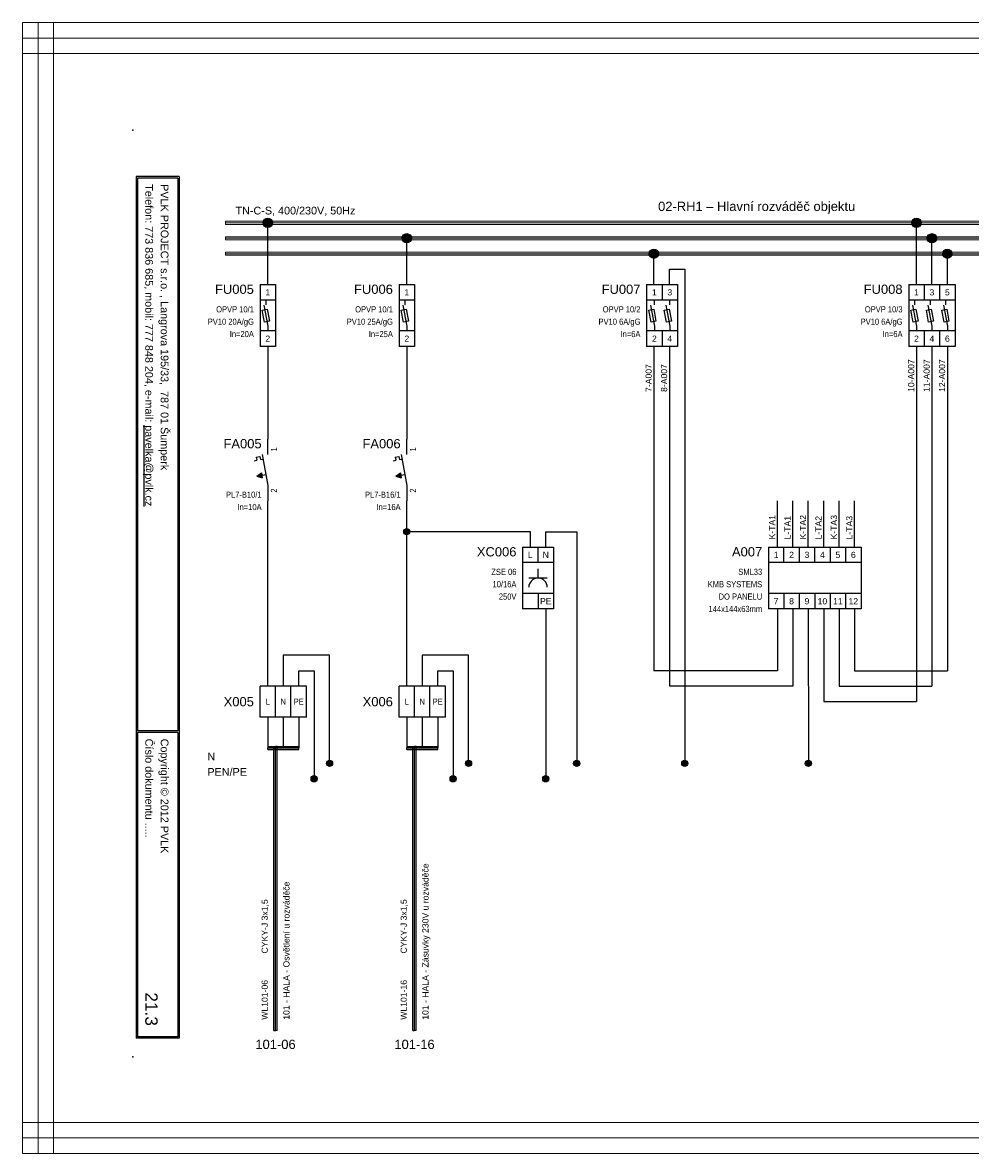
# Model space of a CAD drawing. Extents: x -721 to 7843, y 2912 to 4139.
# Tile 5 of 32: x 614 to 921, y 3359 to 3725. Entities that reach past the tile are written whole.
import ezdxf
from ezdxf.enums import TextEntityAlignment as Align

# ---------------------------------------------------------------- set-up
doc = ezdxf.new("R2010")
doc.units = 0
doc.header["$MEASUREMENT"] = 0
for name, color, linetype in [('1-KRESBA', 7, 'Continuous'), ('__Bílá', 7, 'Continuous'), ('__Oranžová', 30, 'Continuous'), ('__Rudá 010', 10, 'Continuous'), ('__Svmodrá', 4, 'Continuous'), ('__Vínová 220', 220, 'Continuous'), ('__Zelená', 3, 'Continuous'), ('__Černá 250', 7, 'Continuous')]:
    doc.layers.add(name, color=color, linetype=linetype)
doc.styles.add('Arial', font='arial.ttf')
doc.styles.add('GENERATED_STYLE_1', font='arial.ttf')

# ---------------------------------------------------------------- blocks, each defined once
blk = doc.blocks.new('BLK_Razítko_malé_pro_rozváděče')
at = {"layer": '__Bílá'}
for p, q in [((15, -1), (15, -20)), ((15, -1), (294, -1)), ((15.5, -1.5), (15.5, -19.5)), ((15.5, -1.5), (184.5, -1.5)), ((184.5, -1.5), (184.5, -19.5)), ((185, -1.5), (185, -19.5)), ((185, -1.5), (293.5, -1.5)), ((293.5, -19.5), (293.5, -1.5)), ((294, -20), (294, -1)), ((15, -20), (294, -20)), ((15.5, -19.5), (184.5, -19.5)), ((185, -19.5), (293.5, -19.5)), ((15, -405), (15, -419)), ((15, -405), (294, -405)), ((15.5, -405.5), (15.5, -418.5)), ((15.5, -405.5), (194.5, -405.5)), ((194.5, -405.5), (194.5, -418.5)), ((195, -405.5), (195, -418.5)), ((195, -405.5), (293.5, -405.5)), ((293.5, -405.5), (293.5, -418.5)), ((294, -405), (294, -419)), ((15, -419), (294, -419)), ((15.5, -418.5), (194.5, -418.5)), ((195, -418.5), (293.5, -418.5))]:
    blk.add_line(p, q, dxfattribs=at)
for p in [(0, 0), (300, 0), (0, -420), (300, -420)]:
    blk.add_point(p, dxfattribs=at)
at = {"layer": '__Bílá', "style": 'Arial'}
for s, height, p in [('-', 3, (38, -7)), ('Dokument', 2.5, (187, -7)), ('-', 3, (210.5, -7)), ('SO/PS', 2.5, (17.5, -12)), ('-', 3, (38, -12)), ('Vypracoval', 2.5, (187, -12)), ('-', 3, (210.5, -12)), ('Investor', 2.5, (17.5, -17)), ('Datum', 2.5, (187, -17)), ('-', 3, (38, -17)), ('-', 3, (210.5, -17)), ('PVLK PROJECT s.r.o. , Langrova 195/33,  787 01 Šumperk', 2.5, (17.5, -411)), ('Copyright © 2012 PVLK', 2.5, (197, -411)), ('Telefon: 773 836 685, mobil: 777 848 204, e-mail: %%Upavelka@pvlk.cz', 2.5, (17.5, -416)), ('Číslo dokumentu .....', 2.5, (197, -416))]:
    blk.add_text(s, height=height, dxfattribs=at).set_placement(p)
at = {"layer": '__Vínová 220', "char_height": 2.5, "attachment_point": 7, "style": 'Arial'}
for s, insert in [('715 0908', (17.5, -7)), ('Rozšíření výrobního areálu firmy PLASTKON PRODUCT, S.R.O.', (42.5, -7.75)), ('02-RH1 – Hlavní rozváděč objektu', (215, -7.75)), ('SO 02 - Novostavba skladovací haly s administrativní budovou', (42.5, -12.75)), ('Miroslav Pavelka', (215, -12.75)), ('Plastkon product, s.r.o., Hlavní 147, Mikulovice 790 84', (42.5, -17.75)), ('06/2016', (215, -17.75))]:
    blk.add_mtext(s, dxfattribs=dict(at, insert=insert))
at = {"layer": '__Vínová 220', "style": 'Arial'}
blk.add_attdef('ČÍSLO', text='', height=4, dxfattribs=at).set_placement((290, -416), align=Align.RIGHT)
blk = doc.blocks.new('L0001A02')
at = {"linetype": 'Continuous'}
h = blk.add_hatch(color=256, dxfattribs=at)
edge = h.paths.add_edge_path()
edge.add_arc((0, 0), 1.5, 0, 360)
blk.add_circle((0, 0), 1.5)
blk = doc.blocks.new('V0085A01')
h = blk.add_hatch(color=256)
edge = h.paths.add_edge_path()
edge.add_arc((0, 0), 1, 0, 360)
blk.add_circle((0, 0), 1)
blk = doc.blocks.new('OEZA2502')
for p, q in [((-2.5, 10), (2.5, 10)), ((-2.5, 10), (-2.5, -10)), ((2.5, 10), (2.5, -10)), ((2.5, 5), (-2.5, 5)), ((-0.5, 3.5), (-0.5, 5)), ((-1.79, 1.76), (-0.21, 2.05)), ((-1.06, -2.17), (-1.79, 1.76)), ((-1.27, 3.38), (0, -3.5)), ((-0.21, 2.05), (0.51, -1.88)), ((0.51, -1.88), (-1.06, -2.17)), ((0, -3.5), (0, -5)), ((2.5, -5), (-2.5, -5)), ((2.5, -10), (-2.5, -10))]:
    blk.add_line(p, q)
at = {"style": 'Arial'}
for s, p in [('1', (0, 6.5)), ('2', (0, -8.5))]:
    blk.add_text(s, height=2, dxfattribs=at).set_placement(p, align=Align.CENTER)
blk.add_attdef('POPIS', text='', height=3, dxfattribs=at).set_placement((-4.5, 7), align=Align.RIGHT)
at = {"style": 'Arial', "width": 0.8}
for tag, p in [('TYP', (-4.5, 1)), ('POJISTKA', (-4.5, -3)), ('PROUD', (-4.5, -7)), ('DOPLŇ1', (-4.5, -11)), ('DOPLŇ2', (-4.5, -15))]:
    blk.add_attdef(tag, text='', height=2, dxfattribs=at).set_placement(p, align=Align.RIGHT)
blk = doc.blocks.new('FEVA1462')
blk.add_hatch(color=256).paths.add_polyline_path([(-3.5, -2), (-2.06, -0.92), (-1.772, -2.504)])
for p, q in [((0, 5), (0, 10)), ((-3.752, 4.136), (-2.564, 4.352)), ((-3.752, 4.136), (-3.568, 3.124)), ((-2.564, 4.352), (-2.38, 3.34)), ((-1.818, 5), (0, -5)), ((-4.448, 2.964), (-3.568, 3.124)), ((-2.38, 3.34), (-1.544, 3.492)), ((-3.5, -2), (-2.06, -0.92)), ((-3.5, -2), (-0.64, -1.48)), ((-3.5, -2), (-1.772, -2.504)), ((-2.06, -0.92), (-1.772, -2.504)), ((0, -5), (0, -10))]:
    blk.add_line(p, q)
at = {"style": 'Arial'}
blk.add_attdef('POPIS', text='', height=3, dxfattribs=at).set_placement((-2, 7), align=Align.RIGHT)
at = {"style": 'Arial', "width": 0.8}
blk.add_attdef('NO1', (3, 6), '', height=2, rotation=90, dxfattribs=at)
for tag, p in [('TYP', (-2, -9)), ('PROUD', (-2, -13)), ('DOPLŇ1', (-2, -17)), ('DOPLŇ2', (-2, -21))]:
    blk.add_attdef(tag, text='', height=2, dxfattribs=at).set_placement(p, align=Align.RIGHT)
blk.add_attdef('CO1', text='', height=2, rotation=90, dxfattribs=at).set_placement((3, -6), align=Align.RIGHT)
blk = doc.blocks.new('V0109A03')
for p, q in [((5, 10), (0, 10)), ((0, 0), (0, 10)), ((10, 10), (5, 10)), ((5, 0), (5, 10)), ((15, 10), (10, 10)), ((10, 0), (10, 10)), ((15, 0), (15, 10)), ((5, 0), (0, 0)), ((10, 0), (5, 0)), ((15, 0), (10, 0))]:
    blk.add_line(p, q)
at = {"style": 'Arial'}
blk.add_attdef('POPIS', text='', height=3, dxfattribs=at).set_placement((-2, 5), align=Align.RIGHT)
at = {"style": 'Arial', "width": 0.8}
for tag, p in [('S1', (2.5, 5)), ('S2', (7.5, 5)), ('S3', (12.5, 5))]:
    blk.add_attdef(tag, text='', height=2, dxfattribs=at).set_placement(p, align=Align.MIDDLE)
blk = doc.blocks.new('OEZA2510')
for p, q in [((-2.5, 10), (-2.5, -10)), ((-2.5, 10), (7.5, 10)), ((2.5, 5), (2.5, 10)), ((7.5, 10), (7.5, -10)), ((7.5, 5), (-2.5, 5)), ((5.5, 0), (-0.5, 0)), ((2.5, 0), (2.5, 3)), ((7.5, -5), (-2.5, -5)), ((2.5, -5), (2.5, -10)), ((7.5, -10), (-2.5, -10))]:
    blk.add_line(p, q)
blk.add_arc((2.5, -3), 3, 0, 180)
at = {"style": 'Arial'}
for s, p in [('L', (0, 6.5)), ('N', (5, 6.5)), ('PE', (5, -8.5))]:
    blk.add_text(s, height=2, dxfattribs=at).set_placement(p, align=Align.CENTER)
blk.add_attdef('POPIS', text='', height=3, dxfattribs=at).set_placement((-4.5, 7), align=Align.RIGHT)
at = {"style": 'Arial', "width": 0.8}
for tag, p in [('TYP', (-4.5, 1)), ('PROUD', (-4.5, -3)), ('NAPĚTÍ', (-4.5, -7)), ('DOPLŇ1', (-4.5, -11)), ('DOPLŇ2', (-4.5, -15))]:
    blk.add_attdef(tag, text='', height=2, dxfattribs=at).set_placement(p, align=Align.RIGHT)
blk = doc.blocks.new('POJISTKOVÝ ODPÍNAČ 2P')
for p, q in [((-2.5, 10), (-2.5, -10)), ((-2.5, 10), (7.5, 10)), ((2.5, 10), (2.5, 5)), ((7.5, 10), (7.5, -10)), ((7.5, 5), (-2.5, 5)), ((0, 3.5), (0, 5)), ((5, 3.5), (5, 5)), ((-1.79, 1.76), (-0.21, 2.05)), ((-1.06, -2.17), (-1.79, 1.76)), ((-1.27, 3.38), (0, -3.5)), ((-0.21, 2.05), (0.51, -1.88)), ((3.21, 1.76), (4.79, 2.05)), ((3.94, -2.17), (3.21, 1.76)), ((3.73, 3.38), (5, -3.5)), ((4.79, 2.05), (5.51, -1.88)), ((0.51, -1.88), (-1.06, -2.17)), ((0, -3.5), (0, -5)), ((5.51, -1.88), (3.94, -2.17)), ((5, -3.5), (5, -5)), ((7.5, -5), (-2.5, -5)), ((2.5, -5), (2.5, -10)), ((7.5, -10), (-2.5, -10))]:
    blk.add_line(p, q)
at = {"style": 'Arial'}
for s, p in [('1', (0, 6.5)), ('3', (5, 6.5)), ('2', (0, -8.5)), ('4', (5, -8.5))]:
    blk.add_text(s, height=2, dxfattribs=at).set_placement(p, align=Align.CENTER)
blk.add_attdef('POPIS', text='', height=3, dxfattribs=at).set_placement((-4.5, 7), align=Align.RIGHT)
at = {"style": 'Arial', "width": 0.8}
for tag, p in [('TYP', (-4.5, 1)), ('POJISTKA', (-4.5, -3)), ('PROUD', (-4.5, -7)), ('DOPLŇ1', (-4.5, -11)), ('DOPLŇ2', (-4.5, -15))]:
    blk.add_attdef(tag, text='', height=2, dxfattribs=at).set_placement(p, align=Align.RIGHT)
blk = doc.blocks.new('OEZA2501')
for p, q in [((-2.5, 10), (-2.5, -10)), ((-2.5, 10), (12.5, 10)), ((2.5, 10), (2.5, 5)), ((7.5, 10), (7.5, 5)), ((12.5, 10), (12.5, -10)), ((12.5, 5), (-2.5, 5)), ((-0.5, 3.5), (-0.5, 5)), ((4.5, 3.5), (4.5, 5)), ((9.5, 3.5), (9.5, 5)), ((-1.79, 1.76), (-0.21, 2.05)), ((-1.06, -2.17), (-1.79, 1.76)), ((-1.27, 3.38), (0, -3.5)), ((-0.21, 2.05), (0.51, -1.88)), ((3.21, 1.76), (4.79, 2.05)), ((3.94, -2.17), (3.21, 1.76)), ((3.73, 3.38), (5, -3.5)), ((4.79, 2.05), (5.51, -1.88)), ((8.21, 1.76), (9.79, 2.05)), ((8.94, -2.17), (8.21, 1.76)), ((8.73, 3.38), (10, -3.5)), ((9.79, 2.05), (10.51, -1.88)), ((0.51, -1.88), (-1.06, -2.17)), ((0, -3.5), (0, -5)), ((5.51, -1.88), (3.94, -2.17)), ((5, -3.5), (5, -5)), ((10.51, -1.88), (8.94, -2.17)), ((10, -3.5), (10, -5)), ((12.5, -5), (-2.5, -5)), ((2.5, -5), (2.5, -10)), ((7.5, -5), (7.5, -10)), ((12.5, -10), (-2.5, -10))]:
    blk.add_line(p, q)
at = {"style": 'Arial'}
for s, p in [('1', (0, 6.5)), ('3', (5, 6.5)), ('5', (10, 6.5)), ('2', (0, -8.5)), ('4', (5, -8.5)), ('6', (10, -8.5))]:
    blk.add_text(s, height=2, dxfattribs=at).set_placement(p, align=Align.CENTER)
blk.add_attdef('POPIS', text='', height=3, dxfattribs=at).set_placement((-4.5, 7), align=Align.RIGHT)
at = {"style": 'Arial', "width": 0.8}
for tag, p in [('TYP', (-4.5, 1)), ('POJISTKA', (-4.5, -3)), ('PROUD', (-4.5, -7)), ('DOPLŇ1', (-4.5, -11)), ('DOPLŇ2', (-4.5, -15))]:
    blk.add_attdef(tag, text='', height=2, dxfattribs=at).set_placement(p, align=Align.RIGHT)
blk = doc.blocks.new('SML33')
for p, q in [((-2.5, 10), (-2.5, -10)), ((-2.5, 10), (27.5, 10)), ((2.5, 5), (2.5, 10)), ((7.5, 10), (7.5, 5)), ((7.5, 10), (7.5, 5)), ((12.5, 5), (12.5, 10)), ((17.5, 10), (17.5, 5)), ((22.5, 10), (22.5, 5)), ((27.5, 10), (27.5, -10)), ((27.5, 10), (27.5, -10)), ((27.5, 5), (-2.5, 5)), ((27.5, -5), (-2.5, -5)), ((2.5, -5), (2.5, -10)), ((7.5, -5), (7.5, -10)), ((7.5, -5), (7.5, -10)), ((12.5, -5), (12.5, -10)), ((17.5, -5), (17.5, -10)), ((22.5, -5), (22.5, -10)), ((27.5, -10), (-2.5, -10))]:
    blk.add_line(p, q)
at = {"style": 'Arial'}
for s, p in [('1', (0, 6.5)), ('2', (5, 6.5)), ('3', (10, 6.5)), ('4', (15, 6.5)), ('5', (20, 6.5)), ('6', (25, 6.5)), ('7', (0, -8.5)), ('8', (5, -8.5)), ('9', (10, -8.5)), ('10', (15, -8.5)), ('11', (20, -8.5)), ('12', (25, -8.5))]:
    blk.add_text(s, height=2, dxfattribs=at).set_placement(p, align=Align.CENTER)
blk.add_attdef('POPIS', text='', height=3, dxfattribs=at).set_placement((-4.5, 7), align=Align.RIGHT)
at = {"style": 'Arial', "width": 0.8}
for tag, p in [('TYP', (-4.5, 1)), ('VÝROBCE', (-4.5, -3)), ('DOPLŇ1', (-4.5, -7)), ('DOPLŇ2', (-4.5, -11)), ('DOPLŇ3', (-4.5, -15))]:
    blk.add_attdef(tag, text='', height=2, dxfattribs=at).set_placement(p, align=Align.RIGHT)

msp = doc.modelspace()

# ---------------------------------------------------------------- linework, layer by layer
at = {"layer": '1-KRESBA'}
for p, q in [((693.66, 3640), (693.66, 3660)), ((903.66, 3640), (903.66, 3660)), ((738.66, 3640), (738.66, 3655)), ((908.66, 3640), (908.66, 3655)), ((818.66, 3640), (818.66, 3650)), ((913.66, 3640), (913.66, 3650)), ((823.66, 3640), (823.66, 3645)), ((823.66, 3645), (828.66, 3645)), ((828.66, 3645), (828.66, 3485)), ((693.66, 3620), (693.66, 3590)), ((738.66, 3620), (738.66, 3590)), ((818.66, 3620), (818.66, 3515)), ((823.66, 3620), (823.66, 3510)), ((903.66, 3620), (903.66, 3505)), ((908.66, 3620), (908.66, 3510)), ((913.66, 3620), (913.66, 3515)), ((693.66, 3510), (693.66, 3570)), ((738.66, 3510), (738.66, 3570)), ((778.66, 3560), (738.66, 3560)), ((778.66, 3555), (778.66, 3560)), ((783.66, 3555), (783.66, 3560)), ((783.66, 3560), (793.66, 3560)), ((793.66, 3560), (793.66, 3485)), ((783.66, 3535), (783.66, 3480)), ((858.63, 3535), (858.63, 3515)), ((863.63, 3535), (863.63, 3510)), ((868.63, 3535), (868.66, 3485)), ((873.63, 3535), (873.63, 3505)), ((878.63, 3535), (878.63, 3510)), ((883.63, 3535), (883.63, 3515)), ((713.66, 3520), (698.66, 3520)), ((698.66, 3520), (698.66, 3510)), ((713.66, 3485), (713.66, 3520)), ((758.66, 3520), (743.66, 3520)), ((743.66, 3520), (743.66, 3510)), ((758.66, 3485), (758.66, 3520)), ((703.66, 3510), (703.66, 3515)), ((703.66, 3515), (708.66, 3515)), ((708.66, 3515), (708.66, 3480)), ((748.66, 3510), (748.66, 3515)), ((748.66, 3515), (753.66, 3515)), ((753.66, 3515), (753.66, 3480)), ((858.63, 3515), (818.66, 3515)), ((883.63, 3515), (913.66, 3515)), ((863.63, 3510), (823.66, 3510)), ((878.63, 3510), (908.66, 3510)), ((873.63, 3505), (903.66, 3505)), ((693.66, 3500), (693.66, 3490)), ((698.66, 3500), (698.66, 3490)), ((703.66, 3500), (703.66, 3490)), ((738.66, 3500), (738.66, 3490)), ((743.66, 3500), (743.66, 3490)), ((748.66, 3500), (748.66, 3490)), ((693.66, 3490.5), (693.66, 3490)), ((693.66, 3490.5), (703.66, 3490.5)), ((693.66, 3489.5), (693.66, 3490)), ((693.66, 3490), (703.66, 3490)), ((693.66, 3489.5), (703.66, 3489.5)), ((695.66, 3398.53), (695.66, 3490.5)), ((695.66, 3490.5), (696.16, 3490.5)), ((696.16, 3398.53), (696.16, 3490.5)), ((696.66, 3490.5), (696.16, 3490.5)), ((696.66, 3398.53), (696.66, 3490.5)), ((703.66, 3490.5), (703.66, 3490)), ((703.66, 3489.5), (703.66, 3490)), ((738.66, 3490.5), (738.66, 3490)), ((738.66, 3490.5), (748.66, 3490.5)), ((738.66, 3489.5), (738.66, 3490)), ((738.66, 3490), (748.66, 3490)), ((738.66, 3489.5), (748.66, 3489.5)), ((740.66, 3398.53), (740.66, 3490.5)), ((740.66, 3490.5), (741.16, 3490.5)), ((741.16, 3398.53), (741.16, 3490.5)), ((741.66, 3490.5), (741.16, 3490.5)), ((741.66, 3398.53), (741.66, 3490.5)), ((748.66, 3490.5), (748.66, 3490)), ((748.66, 3489.5), (748.66, 3490)), ((695.66, 3398.53), (696.16, 3398.53)), ((696.66, 3398.53), (696.16, 3398.53)), ((740.66, 3398.53), (741.16, 3398.53)), ((741.66, 3398.53), (741.16, 3398.53))]:
    msp.add_line(p, q, dxfattribs=at)
at = {"layer": '1-KRESBA', "color": 250, "linetype": 'Continuous'}
for p, q in [((858.63, 3555), (858.63, 3570)), ((863.63, 3555), (863.63, 3570)), ((868.63, 3555), (868.63, 3570)), ((873.63, 3555), (873.63, 3570)), ((878.63, 3555), (878.63, 3570)), ((883.63, 3555), (883.63, 3570))]:
    msp.add_line(p, q, dxfattribs=at)
at = {"layer": '__Oranžová', "lineweight": 0}
for p, q in [((680, 3660.5), (680, 3660)), ((680, 3660.5), (1030, 3660.5)), ((680, 3659.5), (680, 3660)), ((680, 3660), (1030, 3660)), ((680, 3659.5), (1030, 3659.5)), ((680, 3655.5), (680, 3655)), ((680, 3655.5), (1030, 3655.5)), ((680, 3654.5), (680, 3655)), ((680, 3655), (1030, 3655)), ((680, 3654.5), (1030, 3654.5)), ((680, 3650.5), (680, 3650)), ((680, 3650.5), (1030, 3650.5)), ((680, 3649.5), (680, 3650)), ((680, 3650), (1030, 3650)), ((680, 3649.5), (1030, 3649.5))]:
    msp.add_line(p, q, dxfattribs=at)
at = {"layer": '__Vínová 220', "lineweight": 0}
for p, q in [((614.29, 3724.82), (614.29, 3719.82)), ((614.29, 3724.82), (1110.69, 3724.82)), ((614.29, 3358.74), (614.29, 3724.82)), ((614.29, 3724.82), (619.29, 3724.82)), ((619.29, 3358.74), (619.29, 3724.82)), ((624.29, 3724.82), (619.29, 3724.82)), ((624.29, 3358.74), (624.29, 3724.82)), ((614.29, 3714.82), (614.29, 3719.82)), ((614.29, 3719.82), (1110.69, 3719.82)), ((614.29, 3714.82), (1110.69, 3714.82)), ((614.29, 3368.74), (614.29, 3363.74)), ((614.29, 3368.74), (1110.69, 3368.74)), ((614.29, 3358.74), (614.29, 3363.74)), ((614.29, 3363.74), (1110.69, 3363.74)), ((614.29, 3358.74), (1110.69, 3358.74)), ((614.29, 3358.74), (619.29, 3358.74)), ((624.29, 3358.74), (619.29, 3358.74))]:
    msp.add_line(p, q, dxfattribs=at)

# ---------------------------------------------------------------- block references
at = {"color": 250, "linetype": 'Continuous'}
for p in [(738.66, 3560), (713.66, 3485), (758.66, 3485), (793.66, 3485), (828.66, 3485), (868.66, 3485), (708.66, 3480), (753.66, 3480), (783.66, 3480)]:
    msp.add_blockref('V0085A01', p, dxfattribs=at)
at = {"layer": '1-KRESBA', "rotation": 270}
msp.add_blockref('BLK_Razítko_malé_pro_rozváděče', (1070, 3690), dxfattribs=at).add_auto_attribs({'ČÍSLO': '21.3'})
at = {"layer": '1-KRESBA'}
for p in [(693.66, 3660), (903.66, 3660), (738.66, 3655), (908.66, 3655), (818.66, 3650), (913.66, 3650)]:
    msp.add_blockref('L0001A02', p, dxfattribs=at)
msp.add_blockref('POJISTKOVÝ ODPÍNAČ 2P', (818.81, 3630), dxfattribs=at).add_auto_attribs({'POPIS': 'FU007', 'TYP': 'OPVP 10/2', 'POJISTKA': 'PV10 6A/gG', 'PROUD': 'In=6A'})
at = {"layer": '__Černá 250'}
for name, p, values in [('OEZA2502', (693.66, 3630), {'POPIS': 'FU005', 'TYP': 'OPVP 10/1', 'POJISTKA': 'PV10 20A/gG', 'PROUD': 'In=20A'}), ('OEZA2502', (738.66, 3630), {'POPIS': 'FU006', 'TYP': 'OPVP 10/1', 'POJISTKA': 'PV10 25A/gG', 'PROUD': 'In=25A'}), ('OEZA2501', (903.66, 3630), {'POPIS': 'FU008', 'TYP': 'OPVP 10/3', 'POJISTKA': 'PV10 6A/gG', 'PROUD': 'In=6A'}), ('FEVA1462', (693.66, 3580), {'POPIS': 'FA005', 'TYP': 'PL7-B10/1', 'PROUD': 'In=10A', 'CO1': '2', 'NO1': '1'}), ('FEVA1462', (738.66, 3580), {'POPIS': 'FA006', 'TYP': 'PL7-B16/1', 'PROUD': 'In=16A', 'CO1': '2', 'NO1': '1'}), ('SML33', (858.22, 3545), {'POPIS': 'A007', 'TYP': 'SML33', 'VÝROBCE': 'KMB SYSTEMS', 'DOPLŇ1': 'DO PANELU', 'DOPLŇ2': '144x144x63mm'})]:
    msp.add_blockref(name, p, dxfattribs=at).add_auto_attribs(values)
ref = msp.add_blockref('OEZA2510', (778.66, 3545), dxfattribs=at)
ref.add_attrib('POPIS', 'XC006', dxfattribs={"layer": '0', "height": 3, "style": 'Arial'}).set_placement((774.16, 3552), align=Align.RIGHT)
ref.add_attrib('TYP', 'ZSE 06', dxfattribs={"layer": '0', "height": 2, "style": 'Arial', "width": 0.8}).set_placement((774.16, 3546), align=Align.RIGHT)
ref.add_attrib('PROUD', '10/16A', dxfattribs={"layer": '0', "height": 2, "style": 'Arial', "width": 0.8}).set_placement((774.16, 3542), align=Align.RIGHT)
ref.add_attrib('NAPĚTÍ', '250V', dxfattribs={"layer": '0', "height": 2, "style": 'Arial', "width": 0.8}).set_placement((774.16, 3538), align=Align.RIGHT)
ref = msp.add_blockref('V0109A03', (691.16, 3500), dxfattribs=at)
ref.add_attrib('POPIS', 'X005', dxfattribs={"layer": '0', "height": 3, "style": 'Arial'}).set_placement((689.16, 3503.48), align=Align.RIGHT)
ref.add_attrib('S1', 'L', dxfattribs={"layer": '0', "height": 2, "style": 'Arial', "width": 0.8}).set_placement((693.66, 3505), align=Align.MIDDLE)
ref.add_attrib('S2', 'N', dxfattribs={"layer": '0', "height": 2, "style": 'Arial', "width": 0.8}).set_placement((698.66, 3505), align=Align.MIDDLE)
ref.add_attrib('S3', 'PE', dxfattribs={"layer": '0', "height": 2, "style": 'Arial', "width": 0.8}).set_placement((703.66, 3505), align=Align.MIDDLE)
ref = msp.add_blockref('V0109A03', (736.16, 3500), dxfattribs=at)
ref.add_attrib('POPIS', 'X006', dxfattribs={"layer": '0', "height": 3, "style": 'Arial'}).set_placement((734.16, 3503.48), align=Align.RIGHT)
ref.add_attrib('S1', 'L', dxfattribs={"layer": '0', "height": 2, "style": 'Arial', "width": 0.8}).set_placement((738.66, 3505), align=Align.MIDDLE)
ref.add_attrib('S2', 'N', dxfattribs={"layer": '0', "height": 2, "style": 'Arial', "width": 0.8}).set_placement((743.66, 3505), align=Align.MIDDLE)
ref.add_attrib('S3', 'PE', dxfattribs={"layer": '0', "height": 2, "style": 'Arial', "width": 0.8}).set_placement((748.66, 3505), align=Align.MIDDLE)

# ---------------------------------------------------------------- texts
at = {"layer": '1-KRESBA', "color": 250, "linetype": 'Continuous', "style": 'Arial'}
for s, p in [('7-A007', (817.95, 3605.25)), ('8-A007', (822.95, 3605.25)), ('10-A007', (902.95, 3605.25)), ('11-A007', (907.95, 3605.25)), ('12-A007', (912.95, 3605.25)), ('K-TA1', (857.93, 3557.5)), ('L-TA1', (862.93, 3557.5)), ('K-TA2', (867.93, 3557.5)), ('L-TA2', (872.93, 3557.5)), ('K-TA3', (877.93, 3557.5)), ('L-TA3', (882.93, 3557.5))]:
    msp.add_text(s, height=2, rotation=90, dxfattribs=at).set_placement(p)
at = {"layer": '__Bílá', "insert": (820.01, 3662.93), "char_height": 3, "attachment_point": 7, "style": 'Arial'}
msp.add_mtext('02-RH1 – Hlavní rozváděč objektu', dxfattribs=at)
at = {"layer": '__Oranžová', "lineweight": 0, "style": 'Arial'}
msp.add_text('TN-C-S, 400/230V, 50Hz', height=2.5, dxfattribs=at).set_placement((683.21, 3662.71))
at = {"layer": '__Rudá 010', "style": 'Arial'}
for s, p in [('CYKY-J 3x1,5', (693.66, 3423.45)), ('CYKY-J 3x1,5', (738.66, 3423.45)), ('WL101-06', (693.66, 3402)), ('WL101-16', (738.66, 3402))]:
    msp.add_text(s, height=2, rotation=90, dxfattribs=at).set_placement(p)
at = {"layer": '__Rudá 010', "style": 'GENERATED_STYLE_1'}
for s, p in [('101-06', (696.16, 3392.53)), ('101-16', (741.16, 3392.53))]:
    msp.add_text(s, height=3, dxfattribs=at).set_placement(p, align=Align.CENTER)
at = {"layer": '__Rudá 010', "char_height": 2, "width": 62.8406, "attachment_point": 1, "rotation": 90, "style": 'Arial'}
for s, insert in [('101 - HALA - Zásuvky 230V u rozváděče', (743.69, 3402)), ('101 - HALA - Osvětlení u rozváděče', (698.69, 3402))]:
    msp.add_mtext(s, dxfattribs=dict(at, insert=insert))
at = {"layer": '__Svmodrá', "linetype": 'Continuous', "style": 'Arial'}
msp.add_text('N', height=2.5, dxfattribs=at).set_placement((674.11, 3486))
at = {"layer": '__Zelená', "linetype": 'Continuous', "style": 'Arial'}
msp.add_text('PEN/PE', height=2.5, dxfattribs=at).set_placement((674.11, 3481))

doc.saveas('drawing.dxf')
